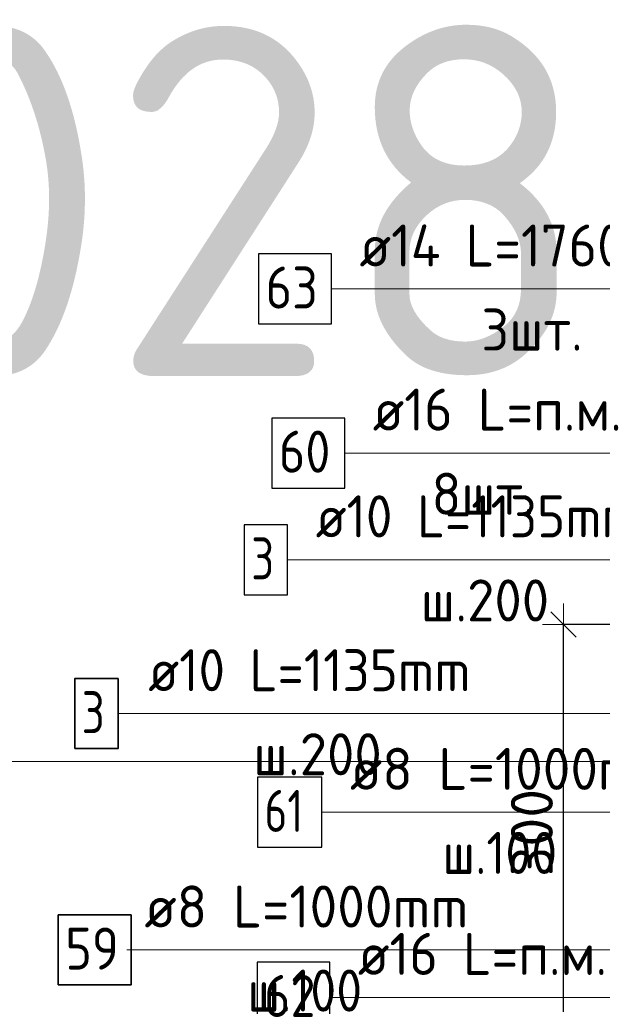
# Model space of a CAD drawing. Header units: metres. Extents: x -38 to 97, y -15 to 21.
# Tile 126 of 256: x 71.651 to 72.067, y 4.298 to 5.001. Entities that reach past the tile are written whole.
import ezdxf

# ---------------------------------------------------------------- set-up
doc = ezdxf.new("R2010")
doc.units = ezdxf.units.M
doc.header["$PDMODE"] = 65
for name, color, linetype, lineweight in [('XR$3$Арм.стержн. Арматура края', 96, 'Continuous', 35), ('XR$3$Арм.стержн. Доп. арматура', 180, 'Continuous', 35), ('XR$3$Арм.стержн. Хомут', 240, 'Continuous', 35), ('XR$3$Арм.стержн.горизонт. 1', 180, 'Continuous', 35), ('XR$5$Арм.стержн. Арматура края', 96, 'Continuous', 35), ('XR$5$Арм.стержн. Хомут', 240, 'Continuous', 35), ('XR$5$Арм.стержн.горизонт. 1', 180, 'Continuous', 35), ('XR$5$Размерная линия (1)', 7, 'Continuous', 13), ('XR$6$Текст_ примечание', 7, 'Continuous', 13)]:
    doc.layers.add(name, color=color, linetype=linetype, lineweight=lineweight)
doc.styles.add('ISOCPEUR', font='txt')
doc.dimstyles.new('DIMSTYLE_12', dxfattribs={"dimtxt": 0.03, "dimasz": 0.03, "dimexe": 0, "dimexo": 0, "dimgap": 0.015, "dimtad": 2, "dimdec": 0, "dimlfac": 1000, "dimrnd": 1, "dimzin": 12, "dimdsep": 46, "dimtxsty": 'ISOCPEUR', "dimblk1": 'ALL_ML_STRICH', "dimblk2": 'ALL_ML_STRICH', "dimsah": 1, "dimcen": 0, "dimclrd": 7, "dimclre": 256, "dimclrt": 7, "dimadec": 0, "dimazin": 0, "dimtfac": 1, "dimtdec": 0, "dimtix": 1, "dimtmove": 2, "dimatfit": 3, "dimfxl": 0, "dimtzin": 0, "dimlwd": 0, "dimlwe": -3, "dimarcsym": 0})
doc.dimstyles.new('DIMSTYLE_14', dxfattribs={"dimtxt": 0.03, "dimasz": 0.03, "dimexe": 0, "dimexo": 0, "dimgap": 0.015, "dimtad": 2, "dimdec": 0, "dimlfac": 1000, "dimrnd": 1, "dimzin": 12, "dimdsep": 46, "dimtxsty": 'ISOCPEUR', "dimblk1": 'ALL_ML_STRICH', "dimblk2": 'ALL_ML_STRICH', "dimsah": 1, "dimcen": 0, "dimclrd": 7, "dimclre": 256, "dimclrt": 7, "dimadec": 0, "dimazin": 0, "dimtfac": 1, "dimtdec": 0, "dimtix": 1, "dimtmove": 2, "dimatfit": 3, "dimfxl": 0, "dimtvp": 1.2, "dimtzin": 0, "dimlwd": 0, "dimlwe": -3, "dimarcsym": 0})

# ---------------------------------------------------------------- blocks, each defined once
blk = doc.blocks.new('ALL_ML_STRICH')
at = {"color": 0, "linetype": 'ByBlock', "lineweight": -2}
for p, q in [((0, -0.5), (0, 0.5)), ((-0.3, -0.3), (0.3, 0.3)), ((-1, 0), (0.5, 0))]:
    blk.add_line(p, q, dxfattribs=at)
blk = doc.blocks.new('*D607')
at = {"layer": 'DEFPOINTS', "color": 7, "linetype": 'Continuous', "lineweight": 13, "transparency": 33554687}
for p in [(72.15958, 4.56945), (72.03923, 4.26945), (72.15954, 4.26945)]:
    blk.add_point(p, dxfattribs=at)
at = {"layer": 'XR$5$Размерная линия (1)', "color": 9, "linetype": 'Continuous', "lineweight": -2, "true_color": 0xc7c7c7, "transparency": 33554687}
for p, q in [((72.13958, 4.56945), (72.03923, 4.56945)), ((72.13954, 4.26945), (72.03923, 4.26945))]:
    blk.add_line(p, q, dxfattribs=at)
at = {"layer": 'XR$5$Размерная линия (1)', "color": 7, "linetype": 'Continuous', "lineweight": -2, "transparency": 33554687}
blk.add_line((72.03923, 4.26945), (72.03923, 4.56945), dxfattribs=at)
at = {"layer": 'XR$5$Размерная линия (1)', "color": 7, "linetype": 'Continuous', "lineweight": 13, "transparency": 33554687, "xscale": 0.03, "yscale": 0.03, "zscale": 0.03}
for p, rotation in [((72.03923, 4.56945), 90), ((72.03923, 4.26945), 270)]:
    blk.add_blockref('ALL_ML_STRICH', p, dxfattribs=dict(at, rotation=rotation))
at = {"layer": 'XR$5$Размерная линия (1)', "color": 7, "linetype": 'Continuous', "lineweight": 13, "transparency": 33554687, "insert": (72.01673, 4.42095), "char_height": 0.03, "width": 0.09, "attachment_point": 5, "rotation": 90, "style": 'ISOCPEUR'}
blk.add_mtext('\\A1;{300}', dxfattribs=at)
blk = doc.blocks.new('*D905')
at = {"layer": 'DEFPOINTS', "color": 7, "linetype": 'Continuous', "lineweight": 13, "transparency": 33554687}
for p in [(72.1995, 4.30945), (72.11423, 4.26945), (72.15954, 4.26945)]:
    blk.add_point(p, dxfattribs=at)
at = {"layer": 'XR$5$Размерная линия (1)', "color": 9, "linetype": 'Continuous', "lineweight": -2, "true_color": 0xc7c7c7, "transparency": 33554687}
for p, q in [((72.1795, 4.30945), (72.11423, 4.30945)), ((72.13954, 4.26945), (72.11423, 4.26945))]:
    blk.add_line(p, q, dxfattribs=at)
at = {"layer": 'XR$5$Размерная линия (1)', "color": 7, "linetype": 'Continuous', "lineweight": -2, "transparency": 33554687}
blk.add_line((72.11423, 4.26945), (72.11423, 4.30945), dxfattribs=at)
at = {"layer": 'XR$5$Размерная линия (1)', "color": 7, "linetype": 'Continuous', "lineweight": 13, "transparency": 33554687, "xscale": 0.03, "yscale": 0.03, "zscale": 0.03}
for p, rotation in [((72.11423, 4.30945), 90), ((72.11423, 4.26945), 270)]:
    blk.add_blockref('ALL_ML_STRICH', p, dxfattribs=dict(at, rotation=rotation))
at = {"layer": 'XR$5$Размерная линия (1)', "color": 7, "linetype": 'Continuous', "lineweight": 13, "transparency": 33554687, "insert": (72.05137, 4.23307), "char_height": 0.03, "width": 0.06, "attachment_point": 5, "rotation": 90, "style": 'ISOCPEUR'}
blk.add_mtext('\\A1;{40}', dxfattribs=at)

msp = doc.modelspace()

# ---------------------------------------------------------------- linework, layer by layer
at = {"layer": 'XR$3$Арм.стержн. Арматура края', "color": 7, "linetype": 'Continuous', "lineweight": 13, "transparency": 33554687}
msp.add_line((71.84244, 4.61561), (72.14944, 4.61561), dxfattribs=at)
at = {"layer": 'XR$3$Арм.стержн. Арматура края', "color": 7, "linetype": 'Continuous', "lineweight": 25, "transparency": 33554687}
msp.add_lwpolyline([(71.81144, 4.59061), (71.84244, 4.59061), (71.84244, 4.64061), (71.81144, 4.64061), (71.81144, 4.59061)], dxfattribs=at)
at = {"layer": 'XR$3$Арм.стержн. Доп. арматура', "color": 7, "linetype": 'Continuous', "lineweight": 13, "transparency": 33554687}
msp.add_line((71.87373, 4.80895), (72.18973, 4.80895), dxfattribs=at)
at = {"layer": 'XR$3$Арм.стержн. Доп. арматура', "color": 7, "linetype": 'Continuous', "lineweight": 25, "transparency": 33554687}
msp.add_lwpolyline([(71.82173, 4.78395), (71.87373, 4.78395), (71.87373, 4.83395), (71.82173, 4.83395), (71.82173, 4.78395)], dxfattribs=at)
at = {"layer": 'XR$3$Арм.стержн. Хомут', "color": 7, "linetype": 'Continuous', "lineweight": 13, "transparency": 33554687}
msp.add_line((71.86694, 4.4354), (72.14994, 4.4354), dxfattribs=at)
at = {"layer": 'XR$3$Арм.стержн. Хомут', "color": 7, "linetype": 'Continuous', "lineweight": 25, "transparency": 33554687}
msp.add_lwpolyline([(71.82094, 4.4104), (71.86694, 4.4104), (71.86694, 4.4604), (71.82094, 4.4604), (71.82094, 4.4104)], dxfattribs=at)
at = {"layer": 'XR$3$Арм.стержн.горизонт. 1', "color": 7, "linetype": 'Continuous', "lineweight": 13, "transparency": 33554687}
msp.add_line((71.87258, 4.3033), (72.09858, 4.3033), dxfattribs=at)
at = {"layer": 'XR$3$Арм.стержн.горизонт. 1', "color": 7, "linetype": 'Continuous', "lineweight": 25, "transparency": 33554687}
msp.add_lwpolyline([(71.82058, 4.2783), (71.87258, 4.2783), (71.87258, 4.3283), (71.82058, 4.3283), (71.82058, 4.2783)], dxfattribs=at)
at = {"layer": 'XR$5$Арм.стержн. Арматура края', "color": 7, "linetype": 'Continuous', "lineweight": 13, "transparency": 33554687}
for p, q in [((71.72148, 4.50582), (72.03148, 4.50582)), ((72.03148, 4.50582), (72.18958, 4.50582))]:
    msp.add_line(p, q, dxfattribs=at)
at = {"layer": 'XR$5$Арм.стержн. Арматура края', "color": 7, "linetype": 'Continuous', "lineweight": 35, "transparency": 33554687}
msp.add_lwpolyline([(71.69048, 4.48082), (71.72148, 4.48082), (71.72148, 4.53082), (71.69048, 4.53082), (71.69048, 4.48082)], dxfattribs=at)
at = {"layer": 'XR$5$Арм.стержн. Хомут', "color": 7, "linetype": 'Continuous', "lineweight": 13, "transparency": 33554687}
for p, q in [((71.72777, 4.33714), (72.01077, 4.33714)), ((72.01077, 4.33714), (72.18854, 4.33714))]:
    msp.add_line(p, q, dxfattribs=at)
at = {"layer": 'XR$5$Арм.стержн. Хомут', "color": 7, "linetype": 'Continuous', "lineweight": 35, "transparency": 33554687}
msp.add_lwpolyline([(71.67877, 4.31214), (71.73077, 4.31214), (71.73077, 4.36214), (71.67877, 4.36214), (71.67877, 4.31214)], dxfattribs=at)
at = {"layer": 'XR$5$Арм.стержн.горизонт. 1', "color": 7, "linetype": 'Continuous', "lineweight": 13, "transparency": 33554687}
msp.add_line((71.88314, 4.6918), (72.10914, 4.6918), dxfattribs=at)
at = {"layer": 'XR$5$Арм.стержн.горизонт. 1', "color": 7, "linetype": 'Continuous', "lineweight": 25, "transparency": 33554687}
msp.add_lwpolyline([(71.83114, 4.6668), (71.88314, 4.6668), (71.88314, 4.7168), (71.83114, 4.7168), (71.83114, 4.6668)], dxfattribs=at)
at = {"layer": 'XR$6$Текст_ примечание', "color": 7, "linetype": 'Continuous', "lineweight": 13, "transparency": 33554687}
msp.add_line((86.41979, 4.47171), (67.91979, 4.47171), dxfattribs=at)

# ---------------------------------------------------------------- texts
at = {"layer": 'XR$3$Арм.стержн. Арматура края', "color": 7, "linetype": 'Continuous', "lineweight": 25, "transparency": 33554687, "char_height": 0.03, "attachment_point": 7, "style": 'ISOCPEUR'}
for s, insert, width in [('\\W0.92;ø10 L=1135mm ', (71.86244, 4.63161), 0.2806692), ('\\W0.78;3', (71.81644, 4.60161), 0.0326407), ('\\W0.95;ш.200 ', (71.93744, 4.57161), 0.1311996)]:
    msp.add_mtext(s, dxfattribs=dict(at, insert=insert, width=width))
at = {"layer": 'XR$3$Арм.стержн. Доп. арматура', "color": 7, "linetype": 'Continuous', "lineweight": 25, "transparency": 33554687, "char_height": 0.03, "attachment_point": 7, "style": 'ISOCPEUR'}
for s, insert, width in [('\\W0.94;ø14 L=1760mm ', (71.89373, 4.82495), 0.2899764), ('\\W0.87;63', (71.82673, 4.79495), 0.0550812), ('\\W0.94;3шт. ', (71.98073, 4.76495), 0.1161286)]:
    msp.add_mtext(s, dxfattribs=dict(at, insert=insert, width=width))
at = {"layer": 'XR$3$Арм.стержн. Хомут', "color": 7, "linetype": 'Continuous', "lineweight": 25, "transparency": 33554687, "char_height": 0.03, "attachment_point": 7, "style": 'ISOCPEUR'}
for s, insert, width in [('\\W0.96;ø8 L=1000mm ', (71.88694, 4.4514), 0.2722217), ('\\W0.75;61', (71.82594, 4.4214), 0.0472281), ('\\W0.90;ш.100 ', (71.95294, 4.3914), 0.1244867)]:
    msp.add_mtext(s, dxfattribs=dict(at, insert=insert, width=width))
at = {"layer": 'XR$3$Арм.стержн.горизонт. 1', "color": 7, "linetype": 'Continuous', "lineweight": 25, "transparency": 33554687, "char_height": 0.03, "attachment_point": 7, "style": 'ISOCPEUR'}
for s, insert, width in [('\\W0.94;ø16 L=п.м.', (71.89258, 4.3193), 0.1999832), ('\\W0.87;62', (71.82558, 4.2893), 0.0550811)]:
    msp.add_mtext(s, dxfattribs=dict(at, insert=insert, width=width))
at = {"layer": 'XR$5$Арм.стержн. Арматура края', "color": 7, "linetype": 'Continuous', "lineweight": 25, "transparency": 33554687, "char_height": 0.03, "attachment_point": 7, "style": 'ISOCPEUR'}
for s, insert, width in [('\\W0.92;ø10 L=1135mm ', (71.74298, 4.52182), 0.2806692), ('\\W0.78;3', (71.69548, 4.49182), 0.0326407), ('\\W0.95;ш.200 ', (71.81798, 4.46182), 0.1311996)]:
    msp.add_mtext(s, dxfattribs=dict(at, insert=insert, width=width))
at = {"layer": 'XR$5$Арм.стержн. Хомут', "color": 7, "linetype": 'Continuous', "lineweight": 25, "transparency": 33554687, "char_height": 0.03, "attachment_point": 7, "style": 'ISOCPEUR'}
for s, insert, width in [('\\W0.96;ø8 L=1000mm ', (71.74027, 4.35314), 0.2722217), ('\\W0.87;59', (71.68377, 4.32314), 0.0550812), ('\\W0.90;ш.100 ', (71.81377, 4.29314), 0.1244867)]:
    msp.add_mtext(s, dxfattribs=dict(at, insert=insert, width=width))
at = {"layer": 'XR$5$Арм.стержн.горизонт. 1', "color": 7, "linetype": 'Continuous', "lineweight": 25, "transparency": 33554687, "char_height": 0.03, "attachment_point": 7, "style": 'ISOCPEUR'}
for s, insert, width in [('\\W0.94;ø16 L=п.м.', (71.90314, 4.7078), 0.1999831), ('\\W0.87;60', (71.83614, 4.6778), 0.0550812), ('\\W0.94;8шт. ', (71.94514, 4.6478), 0.1161286)]:
    msp.add_mtext(s, dxfattribs=dict(at, insert=insert, width=width))
at = {"layer": 'XR$6$Текст_ примечание', "color": 7, "linetype": 'Continuous', "lineweight": 35, "transparency": 33554687, "insert": (70.35063, 4.74671), "char_height": 0.25, "width": 2.7437149, "attachment_point": 7, "style": 'ISOCPEUR'}
msp.add_mtext('\\W0.96;ГОСТ 34028-2016', dxfattribs=at)

# ---------------------------------------------------------------- dimensions: what is measured, and where the dimension line sits
at = {"layer": 'XR$5$Размерная линия (1)', "color": 7, "linetype": 'Continuous', "lineweight": 13, "transparency": 33554687}
for base, p2, dimstyle, picture, middle in [((72.03923, 4.56945), (72.13958, 4.56945), 'DIMSTYLE_12', '*D607', (72.01673, 4.42095)), ((72.11423, 4.30945), (72.1795, 4.30945), 'DIMSTYLE_14', '*D905', (72.05137, 4.23307))]:
    dim = msp.add_linear_dim(base=base, p1=(72.13954, 4.26945), p2=p2, angle=90, dimstyle=dimstyle, override={"dimpost": '<>', "dimclrd": 7, "dimclre": 9, "dimclrt": 7, "dimlwd": 0, "dimlwe": 65533}, dxfattribs=at)
    dim.commit()
    dim.dimension.update_dxf_attribs({"geometry": picture, "text_midpoint": middle, "dimtype": 160})

doc.saveas('drawing.dxf')
